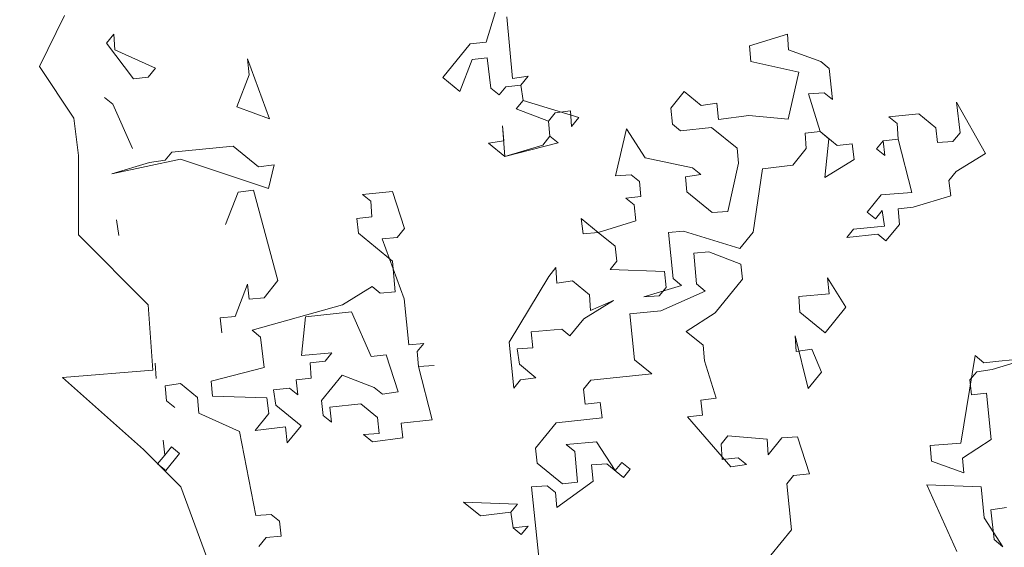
# Model space of a CAD drawing. Header units: millimetres. Extents: x 6487905018 to 6488192500, y 5882180700 to 5882375224.
# Tile 238 of 256: x 6488058084 to 6488058805, y 5882295215 to 5882295601. Entities that reach past the tile are written whole.
import ezdxf
from ezdxf.xclip import XClip

# ---------------------------------------------------------------- set-up
doc = ezdxf.new("R2010")
doc.units = ezdxf.units.MM
doc.header["$MEASUREMENT"] = 0
doc.header["$XCLIPFRAME"] = 2
doc.linetypes.add('Wipeout_Contour', pattern=[1000, 0, -1000])
doc.layers.add('drzewa_Nr_pióra__154', color=94, linetype='Continuous', lineweight=5)
doc.layers.add('Mapa cyfrowa', color=7, linetype='Continuous')
doc.layers.add('Zamość 06.10._2_Mapa cyfrowa', color=7, linetype='Continuous')

# ---------------------------------------------------------------- blocks, each defined once
blk = doc.blocks.new('Rysunek_1_2')
at = {"color": 254, "linetype": 'Wipeout_Contour', "lineweight": 0, "ltscale": 70061284114.24681}
blk.add_wipeout([(6487915525.867126, 5882181505.900702), (6488146644.289524, 5882181505.900702), (6488146644.289524, 5882373115.540435), (6488107628.768834, 5882373115.540435), (6488107628.768834, 5882320263.490532), (6488101226.436201, 5882320263.490532), (6488101226.436201, 5882373115.540435), (6487915525.867126, 5882373115.540435)], dxfattribs=at).dxf.layer = 'Zamość 06.10._2_Mapa cyfrowa'

msp = doc.modelspace()

# ---------------------------------------------------------------- block references
at = {"layer": 'Mapa cyfrowa', "color": 22, "linetype": 'Continuous', "lineweight": 5}
ref = msp.add_blockref('Rysunek_1_2', (0, 0), dxfattribs=at)
XClip(ref).set_block_clipping_path([(6487915525.8671264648, 5882181505.9007024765), (6488146644.2895231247, 5882181505.9007024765), (6488146644.2895231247, 5882373115.5404348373), (6488107628.7688331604, 5882373115.5404348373), (6488107628.7688331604, 5882320263.4905319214), (6488101226.4362001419, 5882320263.4905319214), (6488101226.4362001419, 5882373115.5404348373), (6487915525.8671264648, 5882373115.5404348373)])

# ---------------------------------------------------------------- next in the draw order: linework, layer by layer
at = {"layer": 'drzewa_Nr_pióra__154', "linetype": 'Continuous'}
for p, q in [((6488058425.262197, 5882295584.571934), (6488058437.634414, 5882295625.413891)), ((6488058098.077589, 5882295566.896176), (6488058116.24958, 5882295604.101215)), ((6488058440.359928, 5882295603.14829), (6488058444.591662, 5882295558.065714)), ((6488058147.10666, 5882295583.915299), (6488058152.390865, 5882295590.417025)), ((6488058152.390865, 5882295590.417025), (6488058153.143975, 5882295579.008536)), ((6488058618.24631, 5882295581.960563), (6488058645.883082, 5882295590.34595)), ((6488058645.883082, 5882295590.34595), (6488058646.636192, 5882295578.937462)), ((6488058166.813569, 5882295557.873489), (6488058147.10666, 5882295583.915299)), ((6488058393.471771, 5882295558.740743), (6488058413.476266, 5882295583.354415)), ((6488058413.476266, 5882295583.354415), (6488058425.262197, 5882295584.571934)), ((6488058618.99942, 5882295570.552074), (6488058618.24631, 5882295581.960563)), ((6488058153.143975, 5882295579.008536), (6488058183.041854, 5882295565.505767)), ((6488058426.015306, 5882295573.163445), (6488058415.071228, 5882295572.032893)), ((6488058428.740821, 5882295550.897845), (6488058426.015306, 5882295573.163445)), ((6488058646.636192, 5882295578.937462), (6488058670.496756, 5882295570.341455)), ((6488058123.07956, 5882295528.971437), (6488058098.077589, 5882295566.896176)), ((6488058183.041854, 5882295565.505767), (6488058177.757648, 5882295559.004042)), ((6488058251.607549, 5882295560.677085), (6488058250.390031, 5882295572.463017)), ((6488058250.390031, 5882295572.463017), (6488058266.407696, 5882295528.597959)), ((6488058415.071228, 5882295572.032893), (6488058406.010812, 5882295548.549773)), ((6488058654.268471, 5882295562.709177), (6488058618.99942, 5882295570.552074)), ((6488058670.496756, 5882295570.341455), (6488058676.534071, 5882295565.434692)), ((6488058676.534071, 5882295565.434692), (6488058678.882143, 5882295542.704682)), ((6488058177.757648, 5882295559.004042), (6488058166.813569, 5882295557.873489)), ((6488058242.547133, 5882295537.193966), (6488058251.607549, 5882295560.677085)), ((6488058406.010812, 5882295548.549773), (6488058393.471771, 5882295558.740743)), ((6488058444.591662, 5882295558.065714), (6488058455.913185, 5882295559.660676)), ((6488058455.913185, 5882295559.660676), (6488058450.628979, 5882295553.158951)), ((6488058646.338608, 5882295528.28198), (6488058654.268471, 5882295562.709177)), ((6488058439.6849, 5882295552.028399), (6488058434.778137, 5882295545.991082)), ((6488058450.628979, 5882295553.158951), (6488058439.6849, 5882295552.028399)), ((6488058452.223941, 5882295541.837429), (6488058450.628979, 5882295553.158951)), ((6488058450.628979, 5882295553.158951), (6488058452.223941, 5882295541.837429)), ((6488058151.715837, 5882295539.297132), (6488058145.678521, 5882295544.203896)), ((6488058434.778137, 5882295545.991082), (6488058428.740821, 5882295550.897845)), ((6488058560.414074, 5882295536.422462), (6488058570.2276, 5882295548.497093)), ((6488058570.2276, 5882295548.497093), (6488058582.766641, 5882295538.306125)), ((6488058672.844827, 5882295547.611445), (6488058661.436339, 5882295546.858335)), ((6488058661.436339, 5882295546.858335), (6488058669.821727, 5882295519.221563)), ((6488058678.882143, 5882295542.704682), (6488058672.844827, 5882295547.611445)), ((6488058166.13854, 5882295506.753597), (6488058151.715837, 5882295539.297132)), ((6488058266.407696, 5882295528.597959), (6488058242.547133, 5882295537.193966)), ((6488058447.317178, 5882295535.800114), (6488058452.223941, 5882295541.837429)), ((6488058452.223941, 5882295541.837429), (6488058493.065898, 5882295529.465213)), ((6488058582.766641, 5882295538.306125), (6488058594.088162, 5882295539.901087)), ((6488058594.088162, 5882295539.901087), (6488058595.305681, 5882295528.115155)), ((6488058772.438953, 5882295518.335916), (6488058769.713439, 5882295540.601516)), ((6488058769.713439, 5882295540.601516), (6488058791.01531, 5882295503.238184)), ((6488058470.800297, 5882295526.739697), (6488058447.317178, 5882295535.800114)), ((6488058475.70706, 5882295532.777014), (6488058470.800297, 5882295526.739697)), ((6488058487.028582, 5882295534.371975), (6488058475.70706, 5882295532.777014)), ((6488058487.781692, 5882295522.963488), (6488058487.028582, 5882295534.371975)), ((6488058493.065898, 5882295529.465213), (6488058487.781692, 5882295522.963488)), ((6488058561.631593, 5882295524.636531), (6488058560.414074, 5882295536.422462)), ((6488058595.305681, 5882295528.115155), (6488058617.571282, 5882295530.840671)), ((6488058617.571282, 5882295530.840671), (6488058646.338608, 5882295528.28198)), ((6488058720.188509, 5882295529.955023), (6488058742.076666, 5882295532.216128)), ((6488058726.225824, 5882295525.04826), (6488058720.188509, 5882295529.955023)), ((6488058742.076666, 5882295532.216128), (6488058754.615706, 5882295522.02516)), ((6488058126.49455, 5882295501.651518), (6488058123.07956, 5882295528.971437)), ((6488058438.256762, 5882295512.316994), (6488058437.126209, 5882295523.261073)), ((6488058437.126209, 5882295523.261073), (6488058439.009871, 5882295500.908506)), ((6488058470.800297, 5882295526.739697), (6488058471.93085, 5882295515.795619)), ((6488058471.93085, 5882295515.795619), (6488058470.800297, 5882295526.739697)), ((6488058567.668909, 5882295519.729768), (6488058561.631593, 5882295524.636531)), ((6488058726.978934, 5882295513.639772), (6488058726.225824, 5882295525.04826)), ((6488058466.646644, 5882295509.293894), (6488058471.93085, 5882295515.795619)), ((6488058471.93085, 5882295515.795619), (6488058477.968166, 5882295510.888856)), ((6488058520.027642, 5882295486.730708), (6488058527.957504, 5882295521.157907)), ((6488058527.957504, 5882295521.157907), (6488058541.627098, 5882295500.022859)), ((6488058590.398918, 5882295522.07784), (6488058567.668909, 5882295519.729768)), ((6488058608.975275, 5882295506.980108), (6488058590.398918, 5882295522.07784)), ((6488058669.821727, 5882295519.221563), (6488058658.877648, 5882295518.09101)), ((6488058658.877648, 5882295518.09101), (6488058659.630757, 5882295506.682523)), ((6488058676.323452, 5882295513.937357), (6488058669.821727, 5882295519.221563)), ((6488058669.821727, 5882295519.221563), (6488058682.360767, 5882295509.030595)), ((6488058754.615706, 5882295522.02516), (6488058755.74626, 5882295511.081081)), ((6488058767.154747, 5882295511.83419), (6488058772.438953, 5882295518.335916)), ((6488058194.905866, 5882295504.194906), (6488058239.988442, 5882295508.426641)), ((6488058239.988442, 5882295508.426641), (6488058258.564798, 5882295493.328909)), ((6488058426.93524, 5882295510.722033), (6488058438.256762, 5882295512.316994)), ((6488058439.009871, 5882295500.908506), (6488058426.93524, 5882295510.722033)), ((6488058477.968166, 5882295510.888856), (6488058439.009871, 5882295500.908506)), ((6488058439.009871, 5882295500.908506), (6488058466.646644, 5882295509.293894)), ((6488058673.300351, 5882295485.547475), (6488058676.323452, 5882295513.937357)), ((6488058682.360767, 5882295509.030595), (6488058693.304846, 5882295510.161147)), ((6488058693.304846, 5882295510.161147), (6488058694.899808, 5882295498.839625)), ((6488058711.128093, 5882295506.471903), (6488058716.034856, 5882295512.509219)), ((6488058726.978934, 5882295513.639772), (6488058716.034856, 5882295512.509219)), ((6488058716.034856, 5882295512.509219), (6488058726.978934, 5882295513.639772)), ((6488058716.034856, 5882295512.509219), (6488058717.165409, 5882295501.565141)), ((6488058736.959284, 5882295474.681478), (6488058726.978934, 5882295513.639772)), ((6488058755.74626, 5882295511.081081), (6488058767.154747, 5882295511.83419)), ((6488058126.49455, 5882295443.596688), (6488058126.49455, 5882295501.651518)), ((6488058189.999104, 5882295498.15759), (6488058194.905866, 5882295504.194906)), ((6488058610.105828, 5882295496.036029), (6488058608.975275, 5882295506.980108)), ((6488058659.630757, 5882295506.682523), (6488058649.817232, 5882295494.607891)), ((6488058717.165409, 5882295501.565141), (6488058711.128093, 5882295506.471903)), ((6488058791.01531, 5882295503.238184), (6488058769.415854, 5882295489.946033)), ((6488058201.407591, 5882295498.9107), (6488058151.040809, 5882295488.177241)), ((6488058151.040809, 5882295488.177241), (6488058178.677581, 5882295496.562629)), ((6488058178.677581, 5882295496.562629), (6488058189.999104, 5882295498.15759)), ((6488058265.732667, 5882295477.478067), (6488058201.407591, 5882295498.9107)), ((6488058258.564798, 5882295493.328909), (6488058269.88632, 5882295494.923871)), ((6488058269.88632, 5882295494.923871), (6488058265.732667, 5882295477.478067)), ((6488058541.627098, 5882295500.022859), (6488058576.43174, 5882295492.557405)), ((6488058602.262931, 5882295460.766979), (6488058610.105828, 5882295496.036029)), ((6488058649.817232, 5882295494.607891), (6488058627.551631, 5882295491.882376)), ((6488058694.899808, 5882295498.839625), (6488058673.300351, 5882295485.547475)), ((6488058531.43613, 5882295487.483818), (6488058520.027642, 5882295486.730708)), ((6488058537.473445, 5882295482.577055), (6488058531.43613, 5882295487.483818)), ((6488058582.469055, 5882295487.650641), (6488058571.147533, 5882295486.055679)), ((6488058571.147533, 5882295486.055679), (6488058572.278087, 5882295475.111601)), ((6488058576.43174, 5882295492.557405), (6488058582.469055, 5882295487.650641)), ((6488058627.551631, 5882295491.882376), (6488058620.839287, 5882295445.669248)), ((6488058769.415854, 5882295489.946033), (6488058764.131647, 5882295483.444308)), ((6488058538.603998, 5882295471.632977), (6488058537.473445, 5882295482.577055)), ((6488058764.131647, 5882295483.444308), (6488058765.726609, 5882295472.122787)), ((6488058243.467067, 5882295474.752552), (6488058234.406651, 5882295451.269433)), ((6488058254.788589, 5882295476.347514), (6488058243.467067, 5882295474.752552)), ((6488058272.689917, 5882295410.12989), (6488058254.788589, 5882295476.347514)), ((6488058334.675806, 5882295473.113794), (6488058356.563963, 5882295475.374901)), ((6488058340.713121, 5882295468.207032), (6488058334.675806, 5882295473.113794)), ((6488058356.563963, 5882295475.374901), (6488058365.326794, 5882295448.202538)), ((6488058527.65992, 5882295470.502423), (6488058538.603998, 5882295471.632977)), ((6488058572.278087, 5882295475.111601), (6488058590.854443, 5882295460.013869)), ((6488058704.415749, 5882295460.258775), (6488058714.606717, 5882295472.797815)), ((6488058714.606717, 5882295472.797815), (6488058736.959284, 5882295474.681478)), ((6488058765.726609, 5882295472.122787), (6488058738.089837, 5882295463.737399)), ((6488058341.466231, 5882295456.798544), (6488058340.713121, 5882295468.207032)), ((6488058533.697235, 5882295465.59566), (6488058527.65992, 5882295470.502423)), ((6488058534.914754, 5882295453.80973), (6488058533.697235, 5882295465.59566)), ((6488058590.854443, 5882295460.013869), (6488058602.262931, 5882295460.766979)), ((6488058710.453064, 5882295455.352012), (6488058704.415749, 5882295460.258775)), ((6488058715.359827, 5882295461.389327), (6488058710.453064, 5882295455.352012)), ((6488058716.954789, 5882295450.067805), (6488058715.359827, 5882295461.389327)), ((6488058738.089837, 5882295463.737399), (6488058727.145758, 5882295462.606846)), ((6488058727.145758, 5882295462.606846), (6488058727.898868, 5882295451.198359)), ((6488058156.114395, 5882295443.18163), (6488058154.519433, 5882295454.503153)), ((6488058330.522153, 5882295455.667991), (6488058341.466231, 5882295456.798544)), ((6488058331.652706, 5882295444.723912), (6488058330.522153, 5882295455.667991)), ((6488058496.333903, 5882295444.293789), (6488058494.738941, 5882295455.615311)), ((6488058494.738941, 5882295455.615311), (6488058507.277982, 5882295445.424342)), ((6488058507.277982, 5882295445.424342), (6488058534.914754, 5882295453.80973)), ((6488058694.224779, 5882295447.719733), (6488058716.954789, 5882295450.067805)), ((6488058727.898868, 5882295451.198359), (6488058718.085342, 5882295439.123727)), ((6488058177.719398, 5882295392.37184), (6488058126.49455, 5882295443.596688)), ((6488058356.730787, 5882295424.341974), (6488058331.652706, 5882295444.723912)), ((6488058365.326794, 5882295448.202538), (6488058360.042588, 5882295441.700812)), ((6488058507.277982, 5882295445.424342), (6488058496.333903, 5882295444.293789)), ((6488058519.817022, 5882295435.233373), (6488058507.277982, 5882295445.424342)), ((6488058569.719396, 5882295446.344275), (6488058558.775316, 5882295445.213722)), ((6488058558.775316, 5882295445.213722), (6488058562.253942, 5882295411.539635)), ((6488058611.025762, 5882295433.594616), (6488058569.719396, 5882295446.344275)), ((6488058620.839287, 5882295445.669248), (6488058611.025762, 5882295433.594616)), ((6488058689.318017, 5882295441.682418), (6488058694.224779, 5882295447.719733)), ((6488058712.048026, 5882295444.03049), (6488058689.318017, 5882295441.682418)), ((6488058718.085342, 5882295439.123727), (6488058712.048026, 5882295444.03049)), ((6488058360.042588, 5882295441.700812), (6488058349.098509, 5882295440.570259)), ((6488058349.098509, 5882295440.570259), (6488058365.116175, 5882295396.705202)), ((6488058520.947576, 5882295424.289294), (6488058519.817022, 5882295435.233373)), ((6488058588.295752, 5882295431.246544), (6488058577.351673, 5882295430.115991)), ((6488058577.351673, 5882295430.115991), (6488058579.235336, 5882295407.763425)), ((6488058611.778872, 5882295422.186128), (6488058588.295752, 5882295431.246544)), ((6488058358.61445, 5882295401.989408), (6488058356.730787, 5882295424.341974)), ((6488058516.040812, 5882295418.251979), (6488058520.947576, 5882295424.289294)), ((6488058612.909424, 5882295411.242049), (6488058611.778872, 5882295422.186128)), ((6488058471.045202, 5882295413.178392), (6488058476.329409, 5882295419.680117)), ((6488058476.329409, 5882295419.680117), (6488058477.082518, 5882295408.271629)), ((6488058555.752216, 5882295416.82384), (6488058516.040812, 5882295418.251979)), ((6488058556.969735, 5882295405.03791), (6488058555.752216, 5882295416.82384)), ((6488058241.3639, 5882295383.921256), (6488058250.424316, 5882295407.404376)), ((6488058250.424316, 5882295407.404376), (6488058251.554869, 5882295396.460297)), ((6488058262.498948, 5882295397.59085), (6488058272.689917, 5882295410.12989)), ((6488058441.980291, 5882295365.0816), (6488058471.045202, 5882295413.178392)), ((6488058477.082518, 5882295408.271629), (6488058488.40404, 5882295409.866591)), ((6488058488.40404, 5882295409.866591), (6488058500.943081, 5882295399.675622)), ((6488058562.253942, 5882295411.539635), (6488058568.291257, 5882295406.632872)), ((6488058579.235336, 5882295407.763425), (6488058585.737061, 5882295402.479218)), ((6488058592.904929, 5882295386.628377), (6488058612.909424, 5882295411.242049)), ((6488058676.568357, 5882295400.376052), (6488058675.350838, 5882295412.161983)), ((6488058675.350838, 5882295412.161983), (6488058688.642988, 5882295390.562526)), ((6488058320.033599, 5882295392.473468), (6488058341.633055, 5882295405.765618)), ((6488058341.633055, 5882295405.765618), (6488058347.670371, 5882295400.858855)), ((6488058347.670371, 5882295400.858855), (6488058358.61445, 5882295401.989408)), ((6488058500.943081, 5882295399.675622), (6488058501.696191, 5882295388.267135)), ((6488058568.291257, 5882295406.632872), (6488058540.654485, 5882295398.247484)), ((6488058552.062972, 5882295399.000594), (6488058556.969735, 5882295405.03791)), ((6488058585.737061, 5882295402.479218), (6488058553.193525, 5882295388.056515)), ((6488058654.215791, 5882295398.492389), (6488058676.568357, 5882295400.376052)), ((6488058181.134389, 5882295344.56198), (6488058177.719398, 5882295392.37184)), ((6488058251.554869, 5882295396.460297), (6488058262.498948, 5882295397.59085)), ((6488058253.902941, 5882295373.730288), (6488058320.033599, 5882295392.473468)), ((6488058365.116175, 5882295396.705202), (6488058368.594799, 5882295363.031114)), ((6488058518.388885, 5882295395.521969), (6488058496.789428, 5882295382.229818)), ((6488058501.696191, 5882295388.267135), (6488058518.388885, 5882295395.521969)), ((6488058540.654485, 5882295398.247484), (6488058552.062972, 5882295399.000594)), ((6488058654.9689, 5882295387.083901), (6488058654.215791, 5882295398.492389)), ((6488058326.535323, 5882295387.189261), (6488058292.861235, 5882295383.710637)), ((6488058340.958027, 5882295354.645726), (6488058326.535323, 5882295387.189261)), ((6488058553.193525, 5882295388.056515), (6488058530.463516, 5882295385.708444)), ((6488058530.463516, 5882295385.708444), (6488058533.942141, 5882295352.034355)), ((6488058571.769882, 5882295372.958783), (6488058592.904929, 5882295386.628377)), ((6488058673.545257, 5882295371.98617), (6488058654.9689, 5882295387.083901)), ((6488058688.642988, 5882295390.562526), (6488058673.545257, 5882295371.98617)), ((6488058230.419822, 5882295382.790704), (6488058241.3639, 5882295383.921256)), ((6488058231.550374, 5882295371.846624), (6488058230.419822, 5882295382.790704)), ((6488058292.861235, 5882295383.710637), (6488058289.838135, 5882295355.320755)), ((6488058496.789428, 5882295382.229818), (6488058486.598458, 5882295369.690778)), ((6488058259.940256, 5882295368.823524), (6488058253.902941, 5882295373.730288)), ((6488058480.561143, 5882295374.597541), (6488058458.208576, 5882295372.713878)), ((6488058458.208576, 5882295372.713878), (6488058459.426095, 5882295360.927947)), ((6488058486.598458, 5882295369.690778), (6488058480.561143, 5882295374.597541)), ((6488058584.308923, 5882295362.767815), (6488058571.769882, 5882295372.958783)), ((6488058262.665771, 5882295346.557924), (6488058259.940256, 5882295368.823524)), ((6488058368.594799, 5882295363.031114), (6488058379.538877, 5882295364.161667)), ((6488058379.538877, 5882295364.161667), (6488058374.632115, 5882295358.124351)), ((6488058445.458917, 5882295331.407512), (6488058441.980291, 5882295365.0816)), ((6488058651.657099, 5882295369.725063), (6488058652.410209, 5882295358.316576)), ((6488058661.173039, 5882295331.144213), (6488058651.657099, 5882295369.725063)), ((6488058289.838135, 5882295355.320755), (6488058312.190701, 5882295357.204417)), ((6488058312.190701, 5882295357.204417), (6488058307.283938, 5882295351.167102)), ((6488058374.632115, 5882295358.124351), (6488058375.762668, 5882295347.180272)), ((6488058459.426095, 5882295360.927947), (6488058448.017608, 5882295360.174837)), ((6488058448.017608, 5882295360.174837), (6488058449.61257, 5882295348.853315)), ((6488058585.062033, 5882295351.359326), (6488058584.308923, 5882295362.767815)), ((6488058652.410209, 5882295358.316576), (6488058663.73173, 5882295359.911538)), ((6488058663.73173, 5882295359.911538), (6488058670.986566, 5882295343.218844)), ((6488058183.531664, 5882295338.383156), (6488058182.778554, 5882295349.791643)), ((6488058307.283938, 5882295351.167102), (6488058296.33986, 5882295350.036549)), ((6488058296.33986, 5882295350.036549), (6488058297.09297, 5882295338.628061)), ((6488058351.902105, 5882295355.776279), (6488058340.958027, 5882295354.645726)), ((6488058360.664936, 5882295328.603916), (6488058351.902105, 5882295355.776279)), ((6488058533.942141, 5882295352.034355), (6488058546.481181, 5882295341.843386)), ((6488058593.824863, 5882295324.186963), (6488058585.062033, 5882295351.359326)), ((6488058772.928763, 5882295291.213305), (6488058783.330352, 5882295355.249681)), ((6488058783.330352, 5882295355.249681), (6488058789.832077, 5882295349.965474)), ((6488058789.832077, 5882295349.965474), (6488058800.776155, 5882295351.096027)), ((6488058823.506166, 5882295353.444098), (6488058795.869392, 5882295345.058711)), ((6488058800.776155, 5882295351.096027), (6488058823.506166, 5882295353.444098)), ((6488058114.858934, 5882295339.250324), (6488058181.134389, 5882295344.56198)), ((6488058223.707477, 5882295336.577575), (6488058262.665771, 5882295346.557924)), ((6488058375.762668, 5882295347.180272), (6488058387.171156, 5882295347.933382)), ((6488058387.171156, 5882295347.933382), (6488058375.762668, 5882295347.180272)), ((6488058375.762668, 5882295347.180272), (6488058385.743017, 5882295308.221978)), ((6488058449.61257, 5882295348.853315), (6488058461.687201, 5882295339.03979)), ((6488058546.481181, 5882295341.843386), (6488058501.863014, 5882295337.234208)), ((6488058670.986566, 5882295343.218844), (6488058661.173039, 5882295331.144213)), ((6488058784.547871, 5882295343.463749), (6488058779.641108, 5882295337.426434)), ((6488058795.869392, 5882295345.058711), (6488058784.547871, 5882295343.463749)), ((6488058174.304409, 5882295286.507152), (6488058114.858934, 5882295339.250324)), ((6488058201.354911, 5882295334.693912), (6488058190.033389, 5882295333.098949)), ((6488058213.893951, 5882295324.502943), (6488058201.354911, 5882295334.693912)), ((6488058224.83803, 5882295325.633495), (6488058223.707477, 5882295336.577575)), ((6488058297.09297, 5882295338.628061), (6488058286.14889, 5882295337.497508)), ((6488058286.14889, 5882295337.497508), (6488058287.279444, 5882295326.55343)), ((6488058304.725247, 5882295322.399776), (6488058319.822979, 5882295340.976132)), ((6488058319.822979, 5882295340.976132), (6488058343.306098, 5882295331.915717)), ((6488058450.365679, 5882295337.444828), (6488058445.458917, 5882295331.407512)), ((6488058461.687201, 5882295339.03979), (6488058450.365679, 5882295337.444828)), ((6488058501.863014, 5882295337.234208), (6488058496.578808, 5882295330.732484)), ((6488058779.641108, 5882295337.426434), (6488058780.771661, 5882295326.482355)), ((6488058190.033389, 5882295333.098949), (6488058191.163941, 5882295322.154871)), ((6488058281.242128, 5882295331.460192), (6488058269.456197, 5882295330.242674)), ((6488058269.456197, 5882295330.242674), (6488058271.051159, 5882295318.921151)), ((6488058287.279444, 5882295326.55343), (6488058281.242128, 5882295331.460192)), ((6488058343.306098, 5882295331.915717), (6488058349.343414, 5882295327.008954)), ((6488058349.343414, 5882295327.008954), (6488058360.664936, 5882295328.603916)), ((6488058496.578808, 5882295330.732484), (6488058497.709361, 5882295319.788404)), ((6488058780.771661, 5882295326.482355), (6488058791.715739, 5882295327.612907)), ((6488058791.715739, 5882295327.612907), (6488058795.194365, 5882295293.93882)), ((6488058191.163941, 5882295322.154871), (6488058197.201258, 5882295317.248108)), ((6488058214.647061, 5882295313.094455), (6488058213.893951, 5882295324.502943)), ((6488058264.549435, 5882295324.205358), (6488058224.83803, 5882295325.633495)), ((6488058266.144396, 5882295312.883836), (6488058264.549435, 5882295324.205358)), ((6488058305.855801, 5882295311.455697), (6488058304.725247, 5882295322.399776)), ((6488058497.709361, 5882295319.788404), (6488058508.65344, 5882295320.918958)), ((6488058508.65344, 5882295320.918958), (6488058510.248402, 5882295309.597436)), ((6488058582.503341, 5882295322.592001), (6488058593.824863, 5882295324.186963)), ((6488058583.633894, 5882295311.647923), (6488058582.503341, 5882295322.592001)), ((6488058244.54494, 5882295299.591685), (6488058214.647061, 5882295313.094455)), ((6488058271.051159, 5882295318.921151), (6488058289.627516, 5882295303.82342)), ((6488058333.492573, 5882295319.841085), (6488058310.762563, 5882295317.493013)), ((6488058310.762563, 5882295317.493013), (6488058311.893116, 5882295306.548935)), ((6488058345.567204, 5882295310.027559), (6488058333.492573, 5882295319.841085)), ((6488058255.953427, 5882295300.344795), (6488058266.144396, 5882295312.883836)), ((6488058311.893116, 5882295306.548935), (6488058305.855801, 5882295311.455697)), ((6488058346.784723, 5882295298.241629), (6488058345.567204, 5882295310.027559)), ((6488058385.743017, 5882295308.221978), (6488058363.013008, 5882295305.873906)), ((6488058363.013008, 5882295305.873906), (6488058364.143561, 5882295294.929828)), ((6488058476.574313, 5882295306.118812), (6488058461.476582, 5882295287.542455)), ((6488058510.248402, 5882295309.597436), (6488058476.574313, 5882295306.118812)), ((6488058572.689816, 5882295310.517369), (6488058583.633894, 5882295311.647923)), ((6488058604.558322, 5882295273.820181), (6488058572.689816, 5882295310.517369)), ((6488058256.408952, 5882295238.280825), (6488058244.54494, 5882295299.591685)), ((6488058278.219028, 5882295303.07031), (6488058255.953427, 5882295300.344795)), ((6488058279.436546, 5882295291.284379), (6488058278.219028, 5882295303.07031)), ((6488058289.627516, 5882295303.82342), (6488058279.436546, 5882295291.284379)), ((6488058189.735804, 5882295282.443467), (6488058188.60525, 5882295293.387546)), ((6488058335.376235, 5882295297.488519), (6488058346.784723, 5882295298.241629)), ((6488058341.87796, 5882295292.204312), (6488058335.376235, 5882295297.488519)), ((6488058364.143561, 5882295294.929828), (6488058341.87796, 5882295292.204312)), ((6488058483.742183, 5882295290.26797), (6488058506.094748, 5882295292.151632)), ((6488058506.094748, 5882295292.151632), (6488058519.764342, 5882295271.016584)), ((6488058602.210251, 5882295296.550191), (6488058597.303488, 5882295290.512875)), ((6488058630.977576, 5882295293.9915), (6488058602.210251, 5882295296.550191)), ((6488058631.730686, 5882295282.583012), (6488058630.977576, 5882295293.9915)), ((6488058641.921655, 5882295295.122052), (6488058631.730686, 5882295282.583012)), ((6488058653.330142, 5882295295.875162), (6488058641.921655, 5882295295.122052)), ((6488058662.092973, 5882295268.702799), (6488058653.330142, 5882295295.875162)), ((6488058795.194365, 5882295293.93882), (6488058774.059317, 5882295280.269226)), ((6488058201.624329, 5882295259.187232), (6488058174.304409, 5882295286.507152)), ((6488058189.735804, 5882295282.443467), (6488058194.642567, 5882295288.480783)), ((6488058194.642567, 5882295288.480783), (6488058200.679882, 5882295283.57402)), ((6488058461.476582, 5882295287.542455), (6488058462.607135, 5882295276.598376)), ((6488058490.243907, 5882295284.983764), (6488058483.742183, 5882295290.26797)), ((6488058492.12757, 5882295262.631197), (6488058490.243907, 5882295284.983764)), ((6488058597.303488, 5882295290.512875), (6488058598.056598, 5882295279.104387)), ((6488058750.576198, 5882295289.329641), (6488058772.928763, 5882295291.213305)), ((6488058751.329308, 5882295277.921154), (6488058750.576198, 5882295289.329641)), ((6488058184.451597, 5882295275.941742), (6488058189.735804, 5882295282.443467)), ((6488058200.679882, 5882295283.57402), (6488058190.488914, 5882295271.034979)), ((6488058519.764342, 5882295271.016584), (6488058524.671105, 5882295277.053901)), ((6488058524.671105, 5882295277.053901), (6488058530.708421, 5882295272.147138)), ((6488058598.056598, 5882295279.104387), (6488058609.842528, 5882295280.321906)), ((6488058609.842528, 5882295280.321906), (6488058615.879845, 5882295275.415143)), ((6488058775.18987, 5882295269.325147), (6488058751.329308, 5882295277.921154)), ((6488058774.059317, 5882295280.269226), (6488058775.18987, 5882295269.325147)), ((6488058190.488914, 5882295271.034979), (6488058184.451597, 5882295275.941742)), ((6488058462.607135, 5882295276.598376), (6488058481.183491, 5882295261.500645)), ((6488058513.727026, 5882295275.923347), (6488058502.318539, 5882295275.170238)), ((6488058502.318539, 5882295275.170238), (6488058503.536057, 5882295263.384307)), ((6488058525.801658, 5882295266.109822), (6488058513.727026, 5882295275.923347)), ((6488058530.708421, 5882295272.147138), (6488058525.801658, 5882295266.109822)), ((6488058615.879845, 5882295275.415143), (6488058604.558322, 5882295273.820181)), ((6488058503.536057, 5882295263.384307), (6488058477.029838, 5882295244.054841)), ((6488058481.183491, 5882295261.500645), (6488058492.12757, 5882295262.631197)), ((6488058645.400279, 5882295261.447965), (6488058650.307042, 5882295267.48528)), ((6488058650.307042, 5882295267.48528), (6488058662.092973, 5882295268.702799)), ((6488058225.529258, 5882295194.302423), (6488058201.624329, 5882295259.187232)), ((6488058469.861969, 5882295259.905683), (6488058458.453482, 5882295259.152573)), ((6488058458.453482, 5882295259.152573), (6488058464.280178, 5882295202.748475)), ((6488058475.899285, 5882295254.998919), (6488058469.861969, 5882295259.905683)), ((6488058648.878904, 5882295227.773876), (6488058645.400279, 5882295261.447965)), ((6488058787.72891, 5882295259.134178), (6488058748.017507, 5882295260.562316)), ((6488058748.017507, 5882295260.562316), (6488058770.072488, 5882295211.790496)), ((6488058790.076982, 5882295236.404168), (6488058787.72891, 5882295259.134178)), ((6488058421.090149, 5882295237.850701), (6488058408.551108, 5882295248.04167)), ((6488058408.551108, 5882295248.04167), (6488058448.262512, 5882295246.613532)), ((6488058477.029838, 5882295244.054841), (6488058475.899285, 5882295254.998919)), ((6488058448.262512, 5882295246.613532), (6488058443.35575, 5882295240.576216)), ((6488058806.305266, 5882295244.036447), (6488058794.983745, 5882295242.441484)), ((6488058794.983745, 5882295242.441484), (6488058797.244851, 5882295220.553327)), ((6488058267.817439, 5882295239.033935), (6488058256.408952, 5882295238.280825)), ((6488058273.854755, 5882295234.127172), (6488058267.817439, 5882295239.033935)), ((6488058274.985309, 5882295223.183093), (6488058273.854755, 5882295234.127172)), ((6488058443.35575, 5882295240.576216), (6488058421.090149, 5882295237.850701)), ((6488058444.950711, 5882295229.254694), (6488058443.35575, 5882295240.576216)), ((6488058443.35575, 5882295240.576216), (6488058444.950711, 5882295229.254694)), ((6488058803.746575, 5882295215.269121), (6488058790.076982, 5882295236.404168)), ((6488058444.950711, 5882295229.254694), (6488058455.894791, 5882295230.385247)), ((6488058450.988028, 5882295224.347931), (6488058444.950711, 5882295229.254694)), ((6488058455.894791, 5882295230.385247), (6488058450.988028, 5882295224.347931)), ((6488058633.781173, 5882295209.197519), (6488058648.878904, 5882295227.773876)), ((6488058258.757024, 5882295215.550815), (6488058264.041229, 5882295222.05254)), ((6488058264.041229, 5882295222.05254), (6488058274.985309, 5882295223.183093)), ((6488058797.244851, 5882295220.553327), (6488058803.746575, 5882295215.269121))]:
    msp.add_line(p, q, dxfattribs=at)

doc.saveas('drawing.dxf')
